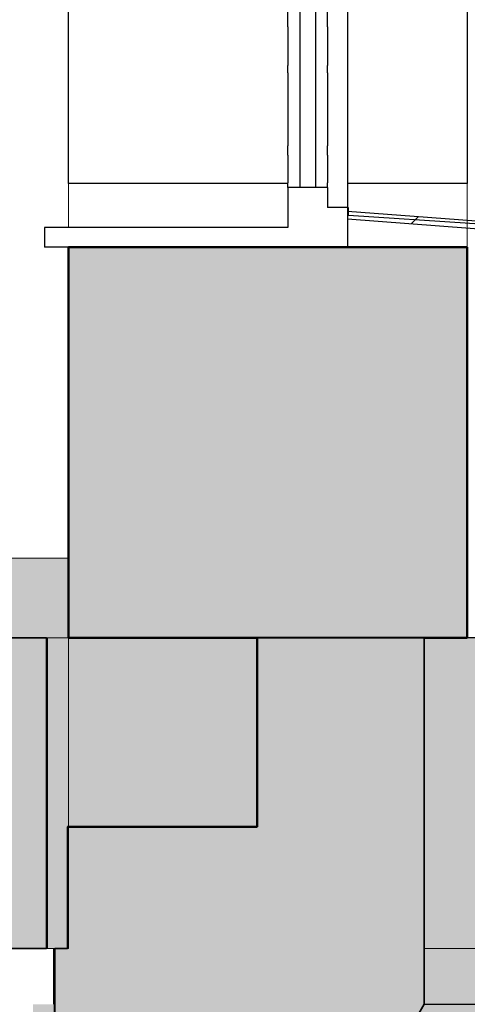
# Model space of a CAD drawing. Header units: millimetres. Extents: x -25478 to 4005, y -8416 to 11348.
# Tile 211 of 256: x -883 to -322, y -80 to 1156. Entities that reach past the tile are written whole.
import ezdxf

# ---------------------------------------------------------------- set-up
doc = ezdxf.new("R2010")
doc.units = ezdxf.units.MM
doc.header["$MEASUREMENT"] = 0
doc.linetypes.add('Wipeout_Contour', pattern=[1000, 0, -1000])
for name, color, linetype in [('POHLED ZÁPADNÍ_1_Konstrukce - nosné', 7, 'Continuous'), ('POHLED ZÁPADNÍ_1_Nové_Konstrukce - nosné', 7, 'Continuous'), ('POHLED ZÁPADNÍ_1_Nové_Situace - terén', 7, 'Continuous'), ('POHLED ZÁPADNÍ_1_Nové_Výplně - Povrchové', 7, 'Continuous'), ('POHLED ZÁPADNÍ_1_Nové_Výplně – Řezové', 7, 'Continuous'), ('POHLED ZÁPADNÍ_1_Situace - terén', 7, 'Continuous'), ('POHLED ZÁPADNÍ_1_Výplně - Povrchové', 7, 'Continuous'), ('POHLED ZÁPADNÍ_1_Výplně – Řezové', 7, 'Continuous')]:
    doc.layers.add(name, color=color, linetype=linetype)

# ---------------------------------------------------------------- blocks, each defined once
blk = doc.blocks.new('*X2550', base_point=(-25690.4, -8330.8))
at = {"layer": 'POHLED ZÁPADNÍ_1_Nové_Výplně – Řezové', "color": 21, "linetype": 'Continuous', "lineweight": 20, "true_color": 0xffaaaa}
for p, q in [((-392.1, 899.5), (-383.3, 908.4)), ((-303.6, 892.8), (-298.2, 898.2)), ((-298.2, 898.2), (-294.7, 901.6)), ((-215, 886.1), (-206.2, 894.9)), ((-125.3, 880.5), (-117.6, 888.2))]:
    blk.add_line(p, q, dxfattribs=at)

msp = doc.modelspace()

# ---------------------------------------------------------------- linework, layer by layer
at = {"layer": 'POHLED ZÁPADNÍ_1_Nové_Konstrukce - nosné', "color": 1, "linetype": 'Continuous', "lineweight": 25}
for p in [(-851.7, 895), (-821.7, 870)]:
    msp.add_line(p, (-851.7, 870), dxfattribs=at)

# ---------------------------------------------------------------- wipeouts: each hides what was drawn before it
at = {"color": 254, "linetype": 'Wipeout_Contour', "lineweight": 0, "ltscale": 6448.3893}
msp.add_wipeout([(-496.7, 920), (-471.7, 920), (-471.7, 2130), (-496.7, 2130)], dxfattribs=at).dxf.layer = 'POHLED ZÁPADNÍ_1_Nové_Výplně - Povrchové'
at = {"color": 254, "linetype": 'Wipeout_Contour', "lineweight": 0, "ltscale": 2811.850717}
msp.add_wipeout([(-804.3, -10), (-804.3, -80), (-289.1, -80), (-289.1, 11.1), (-304.3, 11.1), (-304.3, -10)], dxfattribs=at).dxf.layer = 'POHLED ZÁPADNÍ_1_Výplně - Povrchové'

# ---------------------------------------------------------------- next in the draw order: wipeouts: each hides what was drawn before it
at = {"color": 254, "linetype": 'Wipeout_Contour', "lineweight": 0, "ltscale": 6497.216314}
msp.add_wipeout([(-496.7, 2105), (-546.7, 2105), (-546.7, 945), (-496.7, 945)], dxfattribs=at).dxf.layer = 'POHLED ZÁPADNÍ_1_Nové_Výplně - Povrchové'
at = {"color": 254, "linetype": 'Wipeout_Contour', "lineweight": 0, "ltscale": 219704.281392}
msp.add_wipeout([(-18054.6, -3030), (-18054.6, -3518.9), (3805.8, -3518.9), (3805.8, -400.9), (2226.3, -400.9), (2226.3, -39.4), (650.2, 22.9), (648.8, -26.8), (199.5, -26.7), (199.5, -386.7), (-238.7, -386.7), (-228.7, -2180), (-174.7, -2180), (-174.7, -2550), (-982.7, -2550), (-982.7, -2180), (-6687.5, -2180), (-6684.3, -2380), (-7021, -2380), (-7021, -1980), (-9474.9, -10), (-10494.6, -10), (-10494.6, -29.7), (-10494.6, -1020), (-10974.2, -1020), (-10974.2, 380), (-16334.8, 380), (-16334.8, 11.4), (-15099.9, 11.4), (-15136.6, -3030)], dxfattribs=at).dxf.layer = 'POHLED ZÁPADNÍ_1_Situace - terén'

# ---------------------------------------------------------------- next in the draw order: linework, layer by layer
at = {"layer": 'POHLED ZÁPADNÍ_1_Nové_Konstrukce - nosné', "color": 1, "linetype": 'Continuous', "lineweight": 25}
for p, q in [((-511.7, 945), (-511.7, 2105)), ((-496.7, 1146.8), (-496.7, 1224.2)), ((-496.7, 1146.8), (-496.7, 1098.3)), ((-496.7, 1088.8), (-496.7, 1098.3)), ((-496.7, 1088.8), (-496.7, 997.3)), ((-496.7, 985.5), (-496.7, 997.3)), ((-496.7, 985.5), (-496.7, 950.7)), ((-496.7, 945), (-496.7, 950.7)), ((-496.7, 945), (-496.7, 920))]:
    msp.add_line(p, q, dxfattribs=at)

# ---------------------------------------------------------------- next in the draw order: wipeouts: each hides what was drawn before it
at = {"color": 254, "linetype": 'Wipeout_Contour', "lineweight": 0, "ltscale": 7609.982326}
msp.add_wipeout([(-321.6, 3480), (-321.7, 380), (-321.6, 870), (-321.6, 2670)], dxfattribs=at).dxf.layer = 'POHLED ZÁPADNÍ_1_Výplně - Povrchové'
at = {"color": 254, "linetype": 'Wipeout_Contour', "lineweight": 0, "ltscale": 5708.364451}
msp.add_wipeout([(-821.7, 950), (-821.7, 895), (-546.7, 895), (-546.7, 945), (-546.7, 950)], dxfattribs=at).dxf.layer = 'POHLED ZÁPADNÍ_1_Výplně - Povrchové'
at = {"color": 254, "linetype": 'Wipeout_Contour', "lineweight": 0, "ltscale": 3293.961102}
msp.add_wipeout([(-838.7, -10), (-838.7, -80), (-804.3, -80), (-804.3, -10)], dxfattribs=at).dxf.layer = 'POHLED ZÁPADNÍ_1_Výplně - Povrchové'

# ---------------------------------------------------------------- next in the draw order: linework, layer by layer
at = {"layer": 'POHLED ZÁPADNÍ_1_Nové_Konstrukce - nosné', "color": 1, "linetype": 'Continuous', "lineweight": 25}
msp.add_line((-546.7, 895), (-851.7, 895), dxfattribs=at)

# ---------------------------------------------------------------- next in the draw order: wipeouts: each hides what was drawn before it
at = {"color": 254, "linetype": 'Wipeout_Contour', "lineweight": 0, "ltscale": 26681.419122}
msp.add_wipeout([(-821.7, 950), (-546.7, 950), (-546.7, 2105), (-546.7, 2155), (-521.7, 2155), (-521.7, 2185), (-546.7, 2185), (-546.7, 2235), (-546.7, 2645), (-521.7, 2645), (-521.7, 2670), (-821.7, 2670)], dxfattribs=at).dxf.layer = 'POHLED ZÁPADNÍ_1_Výplně - Povrchové'
at = {"color": 254, "linetype": 'Wipeout_Contour', "lineweight": 0, "ltscale": 5014.705489}
msp.add_wipeout([(-471.7, 950), (-471.7, 920), (-471.7, 870), (-321.7, 870), (-321.7, 950)], dxfattribs=at).dxf.layer = 'POHLED ZÁPADNÍ_1_Výplně - Povrchové'
at = {"color": 254, "linetype": 'Wipeout_Contour', "lineweight": 0, "ltscale": 3365.780778}
msp.add_wipeout([(-840.3, -10), (-840.3, -80), (-838.7, -80), (-838.7, -10)], dxfattribs=at).dxf.layer = 'POHLED ZÁPADNÍ_1_Výplně - Povrchové'

# ---------------------------------------------------------------- next in the draw order: linework, layer by layer
at = {"layer": 'POHLED ZÁPADNÍ_1_Konstrukce - nosné', "color": 7, "linetype": 'Continuous', "lineweight": 50, "flags": 128}
msp.add_lwpolyline([(-321.7, 870), (-471.7, 870), (-521.7, 870), (-821.7, 870)], dxfattribs=at)
at = {"layer": 'POHLED ZÁPADNÍ_1_Nové_Konstrukce - nosné', "color": 1, "linetype": 'Continuous', "lineweight": 25}
for p, q in [((-821.7, 950), (-821.7, 2670)), ((-531.7, 2105), (-531.7, 945)), ((-546.7, 1146.8), (-546.7, 1224.2)), ((-546.7, 1146.8), (-546.7, 1098.3)), ((-546.7, 1088.8), (-546.7, 1098.3)), ((-546.7, 1088.8), (-546.7, 997.3)), ((-546.7, 985.5), (-546.7, 997.3)), ((-546.7, 985.5), (-546.7, 950.7)), ((-546.7, 950), (-821.7, 950)), ((-546.7, 945), (-546.7, 950.7)), ((-546.7, 945), (-546.7, 895)), ((-496.7, 945), (-546.7, 945)), ((-471.7, 920), (-496.7, 920)), ((-471.7, 920), (-471.7, 870)), ((-470.7, 910), (-470.7, 920)), ((-41.7, 881.3), (-470.7, 910))]:
    msp.add_line(p, q, dxfattribs=at)
at = {"layer": 'POHLED ZÁPADNÍ_1_Nové_Konstrukce - nosné', "color": 251, "linetype": 'Continuous', "lineweight": 20, "true_color": 0x6a6a6a}
msp.add_line((-821.7, 895), (-821.7, 950), dxfattribs=at)
at = {"layer": 'POHLED ZÁPADNÍ_1_Nové_Situace - terén', "color": 1, "linetype": 'Continuous', "lineweight": 25, "flags": 128}
msp.add_lwpolyline([(-471.7, 905.6), (-49, 873.5), (-42.4, 859.9), (-33.7, 864.1), (-42.8, 882.5), (-471.7, 915.1)], close=True, dxfattribs=at)

# ---------------------------------------------------------------- next in the draw order: block references
at = {"layer": 'POHLED ZÁPADNÍ_1_Konstrukce - nosné', "color": 9, "linetype": 'Continuous', "lineweight": 13}
msp.add_blockref('*X2550', (-25690.4, -8330.8), dxfattribs=at)

# ---------------------------------------------------------------- next in the draw order: wipeouts: each hides what was drawn before it
at = {"color": 254, "linetype": 'Wipeout_Contour', "lineweight": 0, "ltscale": 12386.970652}
msp.add_wipeout([(-471.7, 2210), (-471.7, 950), (-321.7, 950), (-321.7, 2670), (-471.7, 2670), (-471.7, 2620)], dxfattribs=at).dxf.layer = 'POHLED ZÁPADNÍ_1_Výplně - Povrchové'
at = {"color": 254, "linetype": 'Wipeout_Contour', "lineweight": 0, "ltscale": 35211.264546}
msp.add_wipeout([(-5847.6, -1980), (-4852.7, -1980), (-4852.7, -180), (-3952.8, -180), (-3952.8, -1980), (-866, -1980), (-866, -80), (-840.3, -80), (-840.3, -10), (-5847.6, -10)], dxfattribs=at).dxf.layer = 'POHLED ZÁPADNÍ_1_Výplně - Povrchové'

# ---------------------------------------------------------------- next in the draw order: hatches: boundary and pattern name
at = {"layer": 'POHLED ZÁPADNÍ_1_Nové_Výplně – Řezové', "linetype": 'Continuous', "lineweight": 0, "true_color": 0xf2b2b2}
msp.add_hatch(color=9, dxfattribs=at).paths.add_polyline_path([(-823.7, -140), (-406, -140), (-406, -80), (-866, -80), (-866, -936.7), (-823.7, -601.7)])
at = {"layer": 'POHLED ZÁPADNÍ_1_Výplně – Řezové', "linetype": 'Continuous', "lineweight": 13}
msp.add_hatch(color=254, dxfattribs=at).paths.add_polyline_path([(-406, -140), (-823.7, -140), (-823.7, -601.7), (-866, -936.7), (-866, -1980), (-256, -1980), (-256, -80), (-406, -80)])

# ---------------------------------------------------------------- next in the draw order: linework, layer by layer
at = {"layer": 'POHLED ZÁPADNÍ_1_Nové_Konstrukce - nosné', "color": 1, "linetype": 'Continuous', "lineweight": 25}
for p, q in [((-321.7, 2670), (-321.7, 950)), ((-471.7, 2130), (-471.7, 920)), ((-321.7, 950), (-471.7, 950))]:
    msp.add_line(p, q, dxfattribs=at)
at = {"layer": 'POHLED ZÁPADNÍ_1_Nové_Konstrukce - nosné', "color": 251, "linetype": 'Continuous', "lineweight": 20, "true_color": 0x6a6a6a}
msp.add_line((-321.7, 950), (-321.7, 870), dxfattribs=at)

# ---------------------------------------------------------------- next in the draw order: wipeouts: each hides what was drawn before it
at = {"color": 254, "linetype": 'Wipeout_Contour', "lineweight": 0, "ltscale": 3557.645678}
msp.add_wipeout([(-848.1, 380), (-849.4, 380), (-849.4, -10), (-848.1, -10)], dxfattribs=at).dxf.layer = 'POHLED ZÁPADNÍ_1_Výplně - Povrchové'

# ---------------------------------------------------------------- next in the draw order: wipeouts: each hides what was drawn before it
at = {"color": 254, "linetype": 'Wipeout_Contour', "lineweight": 0, "ltscale": 2710.185755}
msp.add_wipeout([(-848.1, 380), (-848.1, -10), (-388.7, -10), (-388.7, 380)], dxfattribs=at).dxf.layer = 'POHLED ZÁPADNÍ_1_Výplně - Povrchové'

# ---------------------------------------------------------------- next in the draw order: hatches: boundary and pattern name
at = {"layer": 'POHLED ZÁPADNÍ_1_Výplně – Řezové', "linetype": 'Continuous', "lineweight": 13}
msp.add_hatch(color=254, dxfattribs=at).paths.add_polyline_path([(-2556, -10), (-849.4, -10), (-849.4, 380), (-2556, 380)])

# ---------------------------------------------------------------- next in the draw order: linework, layer by layer
at = {"layer": 'POHLED ZÁPADNÍ_1_Konstrukce - nosné', "color": 7, "linetype": 'Continuous', "lineweight": 50}
msp.add_line((-821.7, 870), (-821.7, 380), dxfattribs=at)
at = {"layer": 'POHLED ZÁPADNÍ_1_Konstrukce - nosné', "color": 251, "linetype": 'Continuous', "lineweight": 20, "true_color": 0x6a6a6a}
for p, q in [((-849.4, 380), (-848.1, 380)), ((-848.1, 380), (-821.7, 380)), ((-848.1, -10), (-848.1, 380)), ((-849.4, -10), (-848.1, -10)), ((-840.3, -80), (-840.3, -10)), ((-838.7, -10), (-838.7, -80)), ((-804.3, -10), (-804.3, -80))]:
    msp.add_line(p, q, dxfattribs=at)
at = {"layer": 'POHLED ZÁPADNÍ_1_Konstrukce - nosné', "color": 7, "linetype": 'Continuous', "lineweight": 35}
msp.add_line((-849.4, 380), (-849.4, -10), dxfattribs=at)
at = {"layer": 'POHLED ZÁPADNÍ_1_Konstrukce - nosné', "color": 7, "linetype": 'Continuous', "lineweight": 35, "flags": 128}
for points in [[(-849.4, 380), (-2556, 380), (-5857.9, 380)], [(-849.4, -10), (-2556, -10), (-5847.6, -10)]]:
    msp.add_lwpolyline(points, dxfattribs=at)

# ---------------------------------------------------------------- next in the draw order: wipeouts: each hides what was drawn before it
at = {"color": 254, "linetype": 'Wipeout_Contour', "lineweight": 0, "ltscale": 2469.238055}
msp.add_wipeout([(-388.7, -10), (-304.3, -10), (-304.3, 191.2), (-321.6, 191.2), (-321.6, 380), (-388.7, 380)], dxfattribs=at).dxf.layer = 'POHLED ZÁPADNÍ_1_Výplně - Povrchové'

# ---------------------------------------------------------------- next in the draw order: hatches: boundary and pattern name
at = {"layer": 'POHLED ZÁPADNÍ_1_Výplně – Řezové', "linetype": 'Continuous', "lineweight": 13}
msp.add_hatch(color=254, dxfattribs=at).paths.add_polyline_path([(-321.7, 380), (-321.7, 870), (-821.7, 870), (-821.7, 380)])

# ---------------------------------------------------------------- next in the draw order: linework, layer by layer
at = {"layer": 'POHLED ZÁPADNÍ_1_Konstrukce - nosné', "color": 7, "linetype": 'Continuous', "lineweight": 50}
for p, q in [((-321.7, 870), (-321.7, 380)), ((-321.7, 380), (-821.7, 380))]:
    msp.add_line(p, q, dxfattribs=at)
at = {"layer": 'POHLED ZÁPADNÍ_1_Konstrukce - nosné', "color": 251, "linetype": 'Continuous', "lineweight": 20, "true_color": 0x6a6a6a}
for p, q in [((-388.7, -10), (-388.7, 380)), ((-321.7, 380), (-321.6, 380)), ((-848.1, -10), (-388.7, -10)), ((-388.7, -10), (-304.3, -10))]:
    msp.add_line(p, q, dxfattribs=at)

# ---------------------------------------------------------------- next in the draw order: wipeouts: each hides what was drawn before it
at = {"color": 254, "linetype": 'Wipeout_Contour', "lineweight": 0, "ltscale": 5937.212896}
msp.add_wipeout([(-838.7, -10), (-838.7, -888.8), (-375.8, -80), (-375.8, 380), (-585.1, 380), (-585.1, 142.6), (-823.1, 142.6), (-823.1, -10)], dxfattribs=at).dxf.layer = 'POHLED ZÁPADNÍ_1_Výplně - Povrchové'

# ---------------------------------------------------------------- next in the draw order: hatches: boundary and pattern name
at = {"layer": 'POHLED ZÁPADNÍ_1_Nové_Situace - terén', "linetype": 'Continuous', "lineweight": 0, "true_color": 0xfed4d4}
msp.add_hatch(color=254, dxfattribs=at).paths.add_polyline_path([(-849.4, -907.5), (-375.8, -80), (-245.5, -80), (-238.7, 380), (-585.1, 380), (-585.1, 142.6), (-823.1, 142.6), (-823.1, -10), (-838.7, -10)])
at = {"layer": 'POHLED ZÁPADNÍ_1_Situace - terén', "linetype": 'Continuous', "lineweight": 13}
for points in [[(-5858.4, -10), (-821.7, -10), (-821.7, 480), (-5858.4, 480)], [(-585.1, 142.6), (-585.1, 380), (-823.1, 380), (-823.1, 142.6)]]:
    msp.add_hatch(color=254, dxfattribs=at).paths.add_polyline_path(points)

# ---------------------------------------------------------------- next in the draw order: linework, layer by layer
at = {"layer": 'POHLED ZÁPADNÍ_1_Konstrukce - nosné', "color": 7, "linetype": 'Continuous', "lineweight": 50}
for p, q in [((-585.1, 142.6), (-585.1, 380)), ((-823.1, 142.6), (-585.1, 142.6))]:
    msp.add_line(p, q, dxfattribs=at)
at = {"layer": 'POHLED ZÁPADNÍ_1_Konstrukce - nosné', "color": 7, "linetype": 'Continuous', "lineweight": 35, "flags": 128}
msp.add_lwpolyline([(-838.7, -10), (-838.7, -888.8), (-375.8, -80), (-375.8, 380), (-585.1, 380), (-585.1, 142.6), (-823.1, 142.6), (-823.1, -10)], close=True, dxfattribs=at)
at = {"layer": 'POHLED ZÁPADNÍ_1_Nové_Situace - terén', "color": 1, "linetype": 'Continuous', "lineweight": 25, "flags": 128}
msp.add_lwpolyline([(-849.4, -907.5), (-375.8, -80), (-245.5, -80), (-238.7, 380), (-585.1, 380), (-585.1, 142.6), (-823.1, 142.6), (-823.1, -10), (-838.7, -10)], close=True, dxfattribs=at)
at = {"layer": 'POHLED ZÁPADNÍ_1_Situace - terén', "color": 7, "linetype": 'Continuous', "lineweight": 13, "flags": 128}
msp.add_lwpolyline([(-5858.4, -10), (-821.7, -10), (-821.7, 480), (-5858.4, 480)], close=True, dxfattribs=at)

doc.saveas('drawing.dxf')
